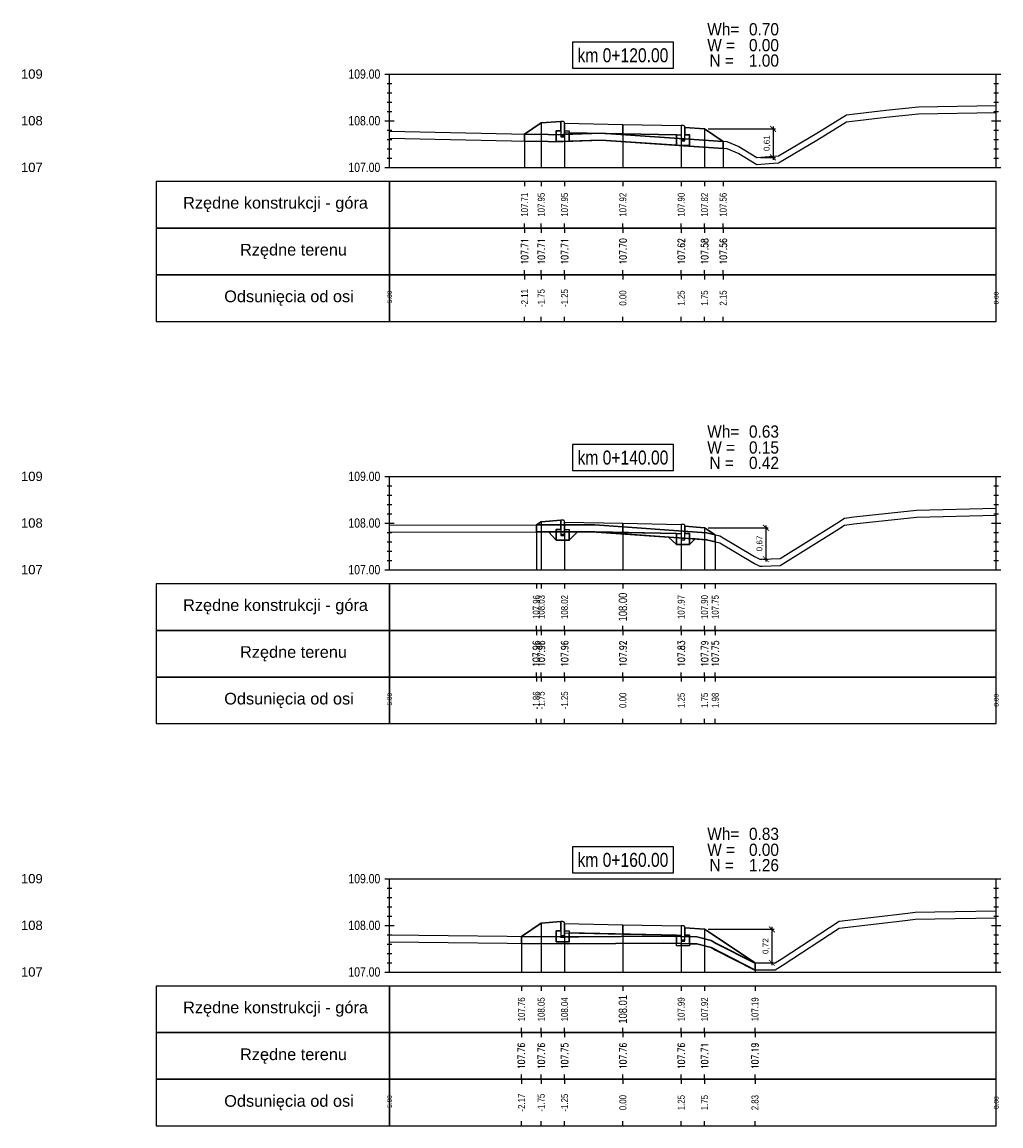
# Model space of a CAD drawing. Extents: x 7537626 to 7538805, y 5722894 to 5725486.
# Tile 17 of 105: x 7538008 to 7538029, y 5725457 to 5725481. Entities that reach past the tile are written whole.
import ezdxf

# ---------------------------------------------------------------- set-up
doc = ezdxf.new("R2010")
doc.units = 0
doc.header["$PDMODE"] = 35
doc.header["$PDSIZE"] = 0.3
for name, color, linetype in [('C-DROGI-PROFILE', 7, 'Continuous'), ('C-DROGI-PROFILE-ETYKIETY', 7, 'Continuous'), ('C-DROGI-PRZEKROJE-ETYKIETY', 7, 'Continuous'), ('C-POPRZECZKA-przekrój', 2, 'Continuous'), ('C-POPRZECZKA-widok', 1, 'Continuous')]:
    doc.layers.add(name, color=color, linetype=linetype)
for name, color, linetype, true_color in [('C-humus', 7, 'Continuous', 0x003df5), ('C-Teren', 7, 'Continuous', 0x008521), ('poprzeczki', 7, 'Continuous', 0x0000d6)]:
    doc.layers.add(name, color=color, linetype=linetype, true_color=true_color)
for name, color, linetype, lineweight, plot in [('D-1.pow. hum.', 7, 'Continuous', 30, False), ('D-2.wykop', 30, 'Continuous', 30, False), ('D-3.nasyp', 4, 'Continuous', 30, False)]:
    doc.layers.add(name, color=color, linetype=linetype, lineweight=lineweight, plot=plot)
doc.layers.add('D-roboty-ziemne-opis', color=2, linetype='Continuous', lineweight=30)
doc.styles.add('2mm08', font='arial.ttf', dxfattribs={"width": 0.8})
doc.styles.add('opis_50', font='arial.ttf', dxfattribs={"height": 0.125})
doc.styles.get("Standard").update_dxf_attribs({"font": 'arial.ttf'})
doc.dimstyles.new('OPIS_50', dxfattribs={"dimscale": 0.5, "dimtxt": 0.125, "dimasz": 0.25, "dimexe": 0.1, "dimexo": 0.15, "dimgap": 0.1, "dimtad": 1, "dimzin": 0, "dimtxsty": 'opis_50', "dimblk": 'ARCHTICK', "dimcen": 0.15, "dimdle": 0.1, "dimaunit": 2, "dimadec": 4, "dimazin": 0, "dimtfac": 1, "dimtmove": 0, "dimatfit": 3, "dimfxl": 1, "dimarcsym": 0})

# ---------------------------------------------------------------- blocks, each defined once
blk = doc.blocks.new('_ArchTick')
at = {"color": 0, "linetype": 'ByBlock', "const_width": 0.15}
blk.add_lwpolyline([(-0.5, -0.5), (0.5, 0.5)], dxfattribs=at)
blk = doc.blocks.new('*D39')
at = {"layer": 'Defpoints', "color": 0, "transparency": 16777216}
for p in [(7538023.014, 5725478.86), (7538024.135, 5725478.25), (7538024.481, 5725478.25)]:
    blk.add_point(p, dxfattribs=at)
at = {"layer": 'poprzeczki', "color": 0, "lineweight": -2, "transparency": 16777216}
for p, q in [((7538023.089, 5725478.86), (7538024.531, 5725478.86)), ((7538024.481, 5725478.91), (7538024.481, 5725478.2)), ((7538024.21, 5725478.25), (7538024.531, 5725478.25))]:
    blk.add_line(p, q, dxfattribs=at)
at = {"layer": 'poprzeczki', "color": 0, "lineweight": -2, "transparency": 16777216, "xscale": 0.125, "yscale": 0.125, "zscale": 0.125}
for p, rotation in [((7538024.481, 5725478.86), 90), ((7538024.481, 5725478.25), 270)]:
    blk.add_blockref('_ArchTick', p, dxfattribs=dict(at, rotation=rotation))
at = {"layer": 'poprzeczki', "color": 0, "transparency": 16777216, "insert": (7538024.355, 5725478.555), "char_height": 0.125, "attachment_point": 5, "rotation": 90, "style": 'opis_50'}
blk.add_mtext('0,61', dxfattribs=at)
blk = doc.blocks.new('*D40')
at = {"layer": 'Defpoints', "color": 0, "transparency": 16777216}
for p in [(7538023.014, 5725470.311), (7538024.197, 5725469.637), (7538024.326, 5725469.637)]:
    blk.add_point(p, dxfattribs=at)
at = {"layer": 'poprzeczki', "color": 0, "lineweight": -2, "transparency": 16777216}
for p, q in [((7538023.089, 5725470.311), (7538024.376, 5725470.311)), ((7538024.326, 5725470.361), (7538024.326, 5725469.587)), ((7538024.272, 5725469.637), (7538024.376, 5725469.637))]:
    blk.add_line(p, q, dxfattribs=at)
at = {"layer": 'poprzeczki', "color": 0, "lineweight": -2, "transparency": 16777216, "xscale": 0.125, "yscale": 0.125, "zscale": 0.125}
for p, rotation in [((7538024.326, 5725470.311), 90), ((7538024.326, 5725469.637), 270)]:
    blk.add_blockref('_ArchTick', p, dxfattribs=dict(at, rotation=rotation))
at = {"layer": 'poprzeczki', "color": 0, "transparency": 16777216, "insert": (7538024.201, 5725469.974), "char_height": 0.125, "attachment_point": 5, "rotation": 90, "style": 'opis_50'}
blk.add_mtext('0,67', dxfattribs=at)
blk = doc.blocks.new('*D41')
at = {"layer": 'Defpoints', "color": 0, "transparency": 16777216}
for p in [(7538023.014, 5725461.702), (7538024.212, 5725460.981), (7538024.456, 5725460.981)]:
    blk.add_point(p, dxfattribs=at)
at = {"layer": 'poprzeczki', "color": 0, "lineweight": -2, "transparency": 16777216}
for p, q in [((7538023.089, 5725461.702), (7538024.506, 5725461.702)), ((7538024.456, 5725461.752), (7538024.456, 5725460.931)), ((7538024.287, 5725460.981), (7538024.506, 5725460.981))]:
    blk.add_line(p, q, dxfattribs=at)
at = {"layer": 'poprzeczki', "color": 0, "lineweight": -2, "transparency": 16777216, "xscale": 0.125, "yscale": 0.125, "zscale": 0.125}
for p, rotation in [((7538024.456, 5725461.702), 90), ((7538024.456, 5725460.981), 270)]:
    blk.add_blockref('_ArchTick', p, dxfattribs=dict(at, rotation=rotation))
at = {"layer": 'poprzeczki', "color": 0, "transparency": 16777216, "insert": (7538024.331, 5725461.341), "char_height": 0.125, "attachment_point": 5, "rotation": 90, "style": 'opis_50'}
blk.add_mtext('0,72', dxfattribs=at)

msp = doc.modelspace()

# ---------------------------------------------------------------- linework, layer by layer
at = {"layer": 'C-DROGI-PROFILE', "color": 7, "linetype": 'Continuous', "lineweight": -3}
for p, q in [((7538019.156, 5725477.736), (7538019.156, 5725477.636)), ((7538019.514, 5725477.736), (7538019.514, 5725477.636)), ((7538020.014, 5725477.736), (7538020.014, 5725477.636)), ((7538021.264, 5725477.736), (7538021.264, 5725477.636)), ((7538022.514, 5725477.736), (7538022.514, 5725477.636)), ((7538023.014, 5725477.736), (7538023.014, 5725477.636)), ((7538023.412, 5725477.736), (7538023.412, 5725477.636)), ((7538019.156, 5725476.736), (7538019.156, 5725476.836)), ((7538019.156, 5725476.736), (7538019.156, 5725476.636)), ((7538019.514, 5725476.736), (7538019.514, 5725476.836)), ((7538019.514, 5725476.736), (7538019.514, 5725476.636)), ((7538020.014, 5725476.736), (7538020.014, 5725476.836)), ((7538020.014, 5725476.736), (7538020.014, 5725476.636)), ((7538021.264, 5725476.736), (7538021.264, 5725476.836)), ((7538021.264, 5725476.736), (7538021.264, 5725476.636)), ((7538022.514, 5725476.736), (7538022.514, 5725476.836)), ((7538022.514, 5725476.736), (7538022.514, 5725476.636)), ((7538023.014, 5725476.736), (7538023.014, 5725476.836)), ((7538023.014, 5725476.736), (7538023.014, 5725476.636)), ((7538023.412, 5725476.736), (7538023.412, 5725476.836)), ((7538023.412, 5725476.736), (7538023.412, 5725476.636)), ((7538019.156, 5725475.736), (7538019.156, 5725475.836)), ((7538019.156, 5725475.736), (7538019.156, 5725475.636)), ((7538019.514, 5725475.736), (7538019.514, 5725475.836)), ((7538019.514, 5725475.736), (7538019.514, 5725475.636)), ((7538020.014, 5725475.736), (7538020.014, 5725475.836)), ((7538020.014, 5725475.736), (7538020.014, 5725475.636)), ((7538021.264, 5725475.736), (7538021.264, 5725475.836)), ((7538021.264, 5725475.736), (7538021.264, 5725475.636)), ((7538022.514, 5725475.736), (7538022.514, 5725475.836)), ((7538022.514, 5725475.736), (7538022.514, 5725475.636)), ((7538023.014, 5725475.736), (7538023.014, 5725475.836)), ((7538023.014, 5725475.736), (7538023.014, 5725475.636)), ((7538023.412, 5725475.736), (7538023.412, 5725475.836)), ((7538023.412, 5725475.736), (7538023.412, 5725475.636)), ((7538019.156, 5725474.736), (7538019.156, 5725474.836)), ((7538019.514, 5725474.736), (7538019.514, 5725474.836)), ((7538020.014, 5725474.736), (7538020.014, 5725474.836)), ((7538021.264, 5725474.736), (7538021.264, 5725474.836)), ((7538022.514, 5725474.736), (7538022.514, 5725474.836)), ((7538023.014, 5725474.736), (7538023.014, 5725474.836)), ((7538023.412, 5725474.736), (7538023.412, 5725474.836)), ((7538019.409, 5725469.111), (7538019.409, 5725469.011)), ((7538019.514, 5725469.111), (7538019.514, 5725469.011)), ((7538020.014, 5725469.111), (7538020.014, 5725469.011)), ((7538021.264, 5725469.111), (7538021.264, 5725469.011)), ((7538022.514, 5725469.111), (7538022.514, 5725469.011)), ((7538023.014, 5725469.111), (7538023.014, 5725469.011)), ((7538023.244, 5725469.111), (7538023.244, 5725469.011)), ((7538019.409, 5725468.111), (7538019.409, 5725468.211)), ((7538019.409, 5725468.111), (7538019.409, 5725468.011)), ((7538019.514, 5725468.111), (7538019.514, 5725468.211)), ((7538019.514, 5725468.111), (7538019.514, 5725468.011)), ((7538020.014, 5725468.111), (7538020.014, 5725468.211)), ((7538020.014, 5725468.111), (7538020.014, 5725468.011)), ((7538021.264, 5725468.111), (7538021.264, 5725468.211)), ((7538021.264, 5725468.111), (7538021.264, 5725468.011)), ((7538022.514, 5725468.111), (7538022.514, 5725468.211)), ((7538022.514, 5725468.111), (7538022.514, 5725468.011)), ((7538023.014, 5725468.111), (7538023.014, 5725468.211)), ((7538023.014, 5725468.111), (7538023.014, 5725468.011)), ((7538023.244, 5725468.111), (7538023.244, 5725468.211)), ((7538023.244, 5725468.111), (7538023.244, 5725468.011)), ((7538019.409, 5725467.111), (7538019.409, 5725467.211)), ((7538019.514, 5725467.111), (7538019.514, 5725467.211)), ((7538020.014, 5725467.111), (7538020.014, 5725467.211)), ((7538021.264, 5725467.111), (7538021.264, 5725467.211)), ((7538022.514, 5725467.111), (7538022.514, 5725467.211)), ((7538023.014, 5725467.111), (7538023.014, 5725467.211)), ((7538023.244, 5725467.111), (7538023.244, 5725467.211)), ((7538019.409, 5725467.111), (7538019.409, 5725467.011)), ((7538019.514, 5725467.111), (7538019.514, 5725467.011)), ((7538020.014, 5725467.111), (7538020.014, 5725467.011)), ((7538021.264, 5725467.111), (7538021.264, 5725467.011)), ((7538022.514, 5725467.111), (7538022.514, 5725467.011)), ((7538023.014, 5725467.111), (7538023.014, 5725467.011)), ((7538023.244, 5725467.111), (7538023.244, 5725467.011)), ((7538019.409, 5725466.111), (7538019.409, 5725466.211)), ((7538019.514, 5725466.111), (7538019.514, 5725466.211)), ((7538020.014, 5725466.111), (7538020.014, 5725466.211)), ((7538021.264, 5725466.111), (7538021.264, 5725466.211)), ((7538022.514, 5725466.111), (7538022.514, 5725466.211)), ((7538023.014, 5725466.111), (7538023.014, 5725466.211)), ((7538023.244, 5725466.111), (7538023.244, 5725466.211)), ((7538019.09, 5725460.486), (7538019.09, 5725460.386)), ((7538019.514, 5725460.486), (7538019.514, 5725460.386)), ((7538020.014, 5725460.486), (7538020.014, 5725460.386)), ((7538021.264, 5725460.486), (7538021.264, 5725460.386)), ((7538022.514, 5725460.486), (7538022.514, 5725460.386)), ((7538023.014, 5725460.486), (7538023.014, 5725460.386)), ((7538024.095, 5725460.486), (7538024.095, 5725460.386)), ((7538019.09, 5725459.486), (7538019.09, 5725459.586)), ((7538019.514, 5725459.486), (7538019.514, 5725459.586)), ((7538020.014, 5725459.486), (7538020.014, 5725459.586)), ((7538021.264, 5725459.486), (7538021.264, 5725459.586)), ((7538022.514, 5725459.486), (7538022.514, 5725459.586)), ((7538023.014, 5725459.486), (7538023.014, 5725459.586)), ((7538024.095, 5725459.486), (7538024.095, 5725459.586)), ((7538019.09, 5725459.486), (7538019.09, 5725459.386)), ((7538019.514, 5725459.486), (7538019.514, 5725459.386)), ((7538020.014, 5725459.486), (7538020.014, 5725459.386)), ((7538021.264, 5725459.486), (7538021.264, 5725459.386)), ((7538022.514, 5725459.486), (7538022.514, 5725459.386)), ((7538023.014, 5725459.486), (7538023.014, 5725459.386)), ((7538024.095, 5725459.486), (7538024.095, 5725459.386)), ((7538019.09, 5725458.486), (7538019.09, 5725458.586)), ((7538019.09, 5725458.486), (7538019.09, 5725458.386)), ((7538019.514, 5725458.486), (7538019.514, 5725458.586)), ((7538019.514, 5725458.486), (7538019.514, 5725458.386)), ((7538020.014, 5725458.486), (7538020.014, 5725458.586)), ((7538020.014, 5725458.486), (7538020.014, 5725458.386)), ((7538021.264, 5725458.486), (7538021.264, 5725458.586)), ((7538021.264, 5725458.486), (7538021.264, 5725458.386)), ((7538022.514, 5725458.486), (7538022.514, 5725458.586)), ((7538022.514, 5725458.486), (7538022.514, 5725458.386)), ((7538023.014, 5725458.486), (7538023.014, 5725458.586)), ((7538023.014, 5725458.486), (7538023.014, 5725458.386)), ((7538024.095, 5725458.486), (7538024.095, 5725458.586)), ((7538024.095, 5725458.486), (7538024.095, 5725458.386)), ((7538019.09, 5725457.486), (7538019.09, 5725457.586)), ((7538019.514, 5725457.486), (7538019.514, 5725457.586)), ((7538020.014, 5725457.486), (7538020.014, 5725457.586)), ((7538021.264, 5725457.486), (7538021.264, 5725457.586)), ((7538022.514, 5725457.486), (7538022.514, 5725457.586)), ((7538023.014, 5725457.486), (7538023.014, 5725457.586)), ((7538024.095, 5725457.486), (7538024.095, 5725457.586))]:
    msp.add_line(p, q, dxfattribs=at)
at = {"layer": 'C-DROGI-PROFILE', "color": 1, "linetype": 'Continuous', "lineweight": -3}
for points in [[(7538016.264, 5725476.736), (7538016.264, 5725477.736), (7538011.264, 5725477.736), (7538011.264, 5725476.736)], [(7538016.264, 5725476.736), (7538029.264, 5725476.736), (7538029.264, 5725477.736), (7538016.264, 5725477.736)], [(7538016.264, 5725475.736), (7538016.264, 5725476.736), (7538011.264, 5725476.736), (7538011.264, 5725475.736)], [(7538016.264, 5725475.736), (7538029.264, 5725475.736), (7538029.264, 5725476.736), (7538016.264, 5725476.736)], [(7538016.264, 5725474.736), (7538016.264, 5725475.736), (7538011.264, 5725475.736), (7538011.264, 5725474.736)], [(7538016.264, 5725474.736), (7538029.264, 5725474.736), (7538029.264, 5725475.736), (7538016.264, 5725475.736)], [(7538016.264, 5725468.111), (7538016.264, 5725469.111), (7538011.264, 5725469.111), (7538011.264, 5725468.111)], [(7538016.264, 5725468.111), (7538029.264, 5725468.111), (7538029.264, 5725469.111), (7538016.264, 5725469.111)], [(7538016.264, 5725467.111), (7538016.264, 5725468.111), (7538011.264, 5725468.111), (7538011.264, 5725467.111)], [(7538016.264, 5725467.111), (7538029.264, 5725467.111), (7538029.264, 5725468.111), (7538016.264, 5725468.111)], [(7538016.264, 5725466.111), (7538016.264, 5725467.111), (7538011.264, 5725467.111), (7538011.264, 5725466.111)], [(7538016.264, 5725466.111), (7538029.264, 5725466.111), (7538029.264, 5725467.111), (7538016.264, 5725467.111)], [(7538016.264, 5725459.486), (7538016.264, 5725460.486), (7538011.264, 5725460.486), (7538011.264, 5725459.486)], [(7538016.264, 5725459.486), (7538029.264, 5725459.486), (7538029.264, 5725460.486), (7538016.264, 5725460.486)], [(7538016.264, 5725458.486), (7538016.264, 5725459.486), (7538011.264, 5725459.486), (7538011.264, 5725458.486)], [(7538016.264, 5725458.486), (7538029.264, 5725458.486), (7538029.264, 5725459.486), (7538016.264, 5725459.486)], [(7538016.264, 5725457.486), (7538016.264, 5725458.486), (7538011.264, 5725458.486), (7538011.264, 5725457.486)], [(7538016.264, 5725457.486), (7538029.264, 5725457.486), (7538029.264, 5725458.486), (7538016.264, 5725458.486)]]:
    msp.add_3dface(points, dxfattribs=at)
at = {"layer": 'C-DROGI-PRZEKROJE-ETYKIETY', "color": 1, "linetype": 'Continuous', "lineweight": -3}
for p, q in [((7538019.514, 5725478.99), (7538019.514, 5725478.036)), ((7538020.014, 5725478.983), (7538020.014, 5725478.036)), ((7538019.156, 5725478.751), (7538019.156, 5725478.036)), ((7538021.264, 5725478.958), (7538021.264, 5725478.036)), ((7538022.514, 5725478.933), (7538022.514, 5725478.036)), ((7538023.014, 5725478.86), (7538023.014, 5725478.036)), ((7538023.412, 5725478.594), (7538023.412, 5725478.036)), ((7538019.409, 5725470.371), (7538019.409, 5725469.411)), ((7538019.514, 5725470.441), (7538019.514, 5725469.411)), ((7538020.014, 5725470.434), (7538020.014, 5725469.411)), ((7538021.264, 5725470.409), (7538021.264, 5725469.411)), ((7538022.514, 5725470.384), (7538022.514, 5725469.411)), ((7538023.014, 5725470.311), (7538023.014, 5725469.411)), ((7538023.244, 5725470.158), (7538023.244, 5725469.411)), ((7538019.514, 5725461.832), (7538019.514, 5725460.786)), ((7538020.014, 5725461.826), (7538020.014, 5725460.786)), ((7538021.264, 5725461.801), (7538021.264, 5725460.786)), ((7538022.514, 5725461.776), (7538022.514, 5725460.786)), ((7538023.014, 5725461.702), (7538023.014, 5725460.786)), ((7538019.09, 5725461.55), (7538019.09, 5725460.786)), ((7538024.095, 5725460.981), (7538024.095, 5725460.786))]:
    msp.add_line(p, q, dxfattribs=at)
at = {"layer": 'C-humus'}
for p, q in [((7538027.596, 5725479.188), (7538029.264, 5725479.217)), ((7538025.42, 5725478.62), (7538026.052, 5725479.013)), ((7538026.052, 5725479.013), (7538026.9, 5725479.111)), ((7538026.9, 5725479.111), (7538027.596, 5725479.188)), ((7538016.264, 5725478.666), (7538019.208, 5725478.6)), ((7538019.208, 5725478.6), (7538019.499, 5725478.597)), ((7538019.499, 5725478.597), (7538019.664, 5725478.593)), ((7538019.664, 5725478.593), (7538019.781, 5725478.585)), ((7538019.781, 5725478.585), (7538020.798, 5725478.618)), ((7538020.798, 5725478.618), (7538023.49, 5725478.439)), ((7538024.596, 5725478.131), (7538025.42, 5725478.62)), ((7538023.49, 5725478.439), (7538023.746, 5725478.331)), ((7538023.746, 5725478.331), (7538024.135, 5725478.1)), ((7538024.135, 5725478.1), (7538024.396, 5725478.122)), ((7538024.396, 5725478.122), (7538024.596, 5725478.131)), ((7538026.212, 5725470.392), (7538027.553, 5725470.541)), ((7538027.553, 5725470.541), (7538029.264, 5725470.579)), ((7538016.264, 5725470.219), (7538020.659, 5725470.221)), ((7538020.659, 5725470.221), (7538023.058, 5725470.053)), ((7538024.633, 5725469.504), (7538025.848, 5725470.261)), ((7538025.848, 5725470.261), (7538026.014, 5725470.369)), ((7538026.014, 5725470.369), (7538026.212, 5725470.392)), ((7538023.058, 5725470.053), (7538023.341, 5725469.984)), ((7538023.341, 5725469.984), (7538024.082, 5725469.545)), ((7538024.082, 5725469.545), (7538024.197, 5725469.487)), ((7538024.197, 5725469.487), (7538024.25, 5725469.487)), ((7538024.25, 5725469.487), (7538024.633, 5725469.504)), ((7538027.949, 5725461.926), (7538029.264, 5725461.949)), ((7538024.673, 5725460.925), (7538025.9, 5725461.729)), ((7538025.9, 5725461.729), (7538027.369, 5725461.899)), ((7538027.369, 5725461.899), (7538027.526, 5725461.916)), ((7538027.526, 5725461.916), (7538027.949, 5725461.926)), ((7538016.264, 5725461.432), (7538020.041, 5725461.389)), ((7538020.041, 5725461.389), (7538022.135, 5725461.406)), ((7538022.135, 5725461.406), (7538022.848, 5725461.388)), ((7538022.848, 5725461.388), (7538023.157, 5725461.313)), ((7538023.157, 5725461.313), (7538023.251, 5725461.258)), ((7538023.251, 5725461.258), (7538024.086, 5725460.831)), ((7538024.086, 5725460.831), (7538024.479, 5725460.831)), ((7538024.479, 5725460.831), (7538024.525, 5725460.833)), ((7538024.525, 5725460.833), (7538024.673, 5725460.925))]:
    msp.add_line(p, q, dxfattribs=at)
at = {"layer": 'C-POPRZECZKA-przekrój', "color": 2, "linetype": 'Continuous', "lineweight": -3}
for p, q in [((7538019.156, 5725478.751), (7538019.514, 5725478.99)), ((7538019.514, 5725478.99), (7538019.934, 5725479.023)), ((7538019.974, 5725479.023), (7538019.934, 5725479.023)), ((7538019.934, 5725479.023), (7538019.934, 5725478.693)), ((7538019.98, 5725479.023), (7538019.974, 5725479.023)), ((7538019.988, 5725479.021), (7538019.98, 5725479.023)), ((7538019.996, 5725479.016), (7538019.988, 5725479.021)), ((7538020.002, 5725479.012), (7538019.996, 5725479.016)), ((7538020.007, 5725479.006), (7538020.002, 5725479.012)), ((7538020.011, 5725478.999), (7538020.007, 5725479.006)), ((7538020.013, 5725478.991), (7538020.011, 5725478.999)), ((7538020.014, 5725478.983), (7538020.013, 5725478.991)), ((7538020.014, 5725478.983), (7538021.264, 5725478.958)), ((7538020.014, 5725478.983), (7538020.015, 5725478.783)), ((7538020.014, 5725478.693), (7538020.014, 5725478.983)), ((7538020.014, 5725478.983), (7538020.014, 5725478.823)), ((7538019.834, 5725478.593), (7538019.834, 5725478.823)), ((7538019.834, 5725478.823), (7538019.934, 5725478.823)), ((7538019.934, 5725478.823), (7538019.934, 5725478.723)), ((7538020.014, 5725478.823), (7538020.114, 5725478.823)), ((7538020.015, 5725478.783), (7538021.264, 5725478.758)), ((7538020.114, 5725478.823), (7538020.114, 5725478.593)), ((7538021.264, 5725478.758), (7538021.264, 5725478.958)), ((7538021.264, 5725478.958), (7538022.514, 5725478.933)), ((7538021.264, 5725478.758), (7538022.513, 5725478.733)), ((7538022.514, 5725478.933), (7538022.513, 5725478.733)), ((7538022.554, 5725478.933), (7538022.514, 5725478.933)), ((7538022.514, 5725478.933), (7538022.514, 5725478.603)), ((7538022.56, 5725478.933), (7538022.554, 5725478.933)), ((7538022.568, 5725478.931), (7538022.56, 5725478.933)), ((7538022.576, 5725478.926), (7538022.568, 5725478.931)), ((7538022.582, 5725478.922), (7538022.576, 5725478.926)), ((7538022.587, 5725478.916), (7538022.582, 5725478.922)), ((7538022.591, 5725478.909), (7538022.587, 5725478.916)), ((7538022.593, 5725478.901), (7538022.591, 5725478.909)), ((7538022.594, 5725478.893), (7538022.593, 5725478.901)), ((7538022.594, 5725478.603), (7538022.594, 5725478.893)), ((7538022.594, 5725478.893), (7538022.594, 5725478.733)), ((7538022.594, 5725478.893), (7538023.014, 5725478.86)), ((7538023.014, 5725478.86), (7538023.412, 5725478.594)), ((7538020.114, 5725478.593), (7538019.834, 5725478.593)), ((7538019.934, 5725478.723), (7538020.014, 5725478.723)), ((7538019.934, 5725478.693), (7538020.014, 5725478.693)), ((7538022.414, 5725478.503), (7538022.414, 5725478.733)), ((7538022.414, 5725478.733), (7538022.514, 5725478.733)), ((7538022.694, 5725478.503), (7538022.414, 5725478.503)), ((7538022.514, 5725478.733), (7538022.514, 5725478.633)), ((7538022.514, 5725478.633), (7538022.594, 5725478.633)), ((7538022.514, 5725478.603), (7538022.594, 5725478.603)), ((7538022.594, 5725478.733), (7538022.694, 5725478.733)), ((7538022.694, 5725478.733), (7538022.694, 5725478.503)), ((7538019.514, 5725470.441), (7538019.934, 5725470.474)), ((7538019.974, 5725470.474), (7538019.934, 5725470.474)), ((7538019.934, 5725470.474), (7538019.934, 5725470.144)), ((7538019.98, 5725470.474), (7538019.974, 5725470.474)), ((7538019.988, 5725470.472), (7538019.98, 5725470.474)), ((7538019.996, 5725470.468), (7538019.988, 5725470.472)), ((7538020.002, 5725470.463), (7538019.996, 5725470.468)), ((7538020.007, 5725470.457), (7538020.002, 5725470.463)), ((7538020.011, 5725470.45), (7538020.007, 5725470.457)), ((7538019.409, 5725470.371), (7538019.514, 5725470.441)), ((7538019.834, 5725470.044), (7538019.834, 5725470.274)), ((7538019.834, 5725470.274), (7538019.934, 5725470.274)), ((7538019.934, 5725470.274), (7538019.934, 5725470.174)), ((7538020.013, 5725470.442), (7538020.011, 5725470.45)), ((7538020.014, 5725470.434), (7538020.013, 5725470.442)), ((7538020.014, 5725470.434), (7538021.264, 5725470.409)), ((7538020.014, 5725470.434), (7538020.015, 5725470.234)), ((7538020.014, 5725470.144), (7538020.014, 5725470.434)), ((7538020.014, 5725470.434), (7538020.014, 5725470.274)), ((7538020.014, 5725470.274), (7538020.114, 5725470.274)), ((7538020.015, 5725470.234), (7538021.264, 5725470.209)), ((7538020.114, 5725470.274), (7538020.114, 5725470.044)), ((7538021.264, 5725470.209), (7538021.264, 5725470.409)), ((7538021.264, 5725470.409), (7538022.514, 5725470.384)), ((7538022.514, 5725470.384), (7538022.513, 5725470.184)), ((7538022.554, 5725470.384), (7538022.514, 5725470.384)), ((7538022.514, 5725470.384), (7538022.514, 5725470.054)), ((7538022.56, 5725470.384), (7538022.554, 5725470.384)), ((7538022.568, 5725470.382), (7538022.56, 5725470.384)), ((7538022.576, 5725470.378), (7538022.568, 5725470.382)), ((7538022.582, 5725470.373), (7538022.576, 5725470.378)), ((7538022.587, 5725470.367), (7538022.582, 5725470.373)), ((7538022.591, 5725470.36), (7538022.587, 5725470.367)), ((7538022.593, 5725470.352), (7538022.591, 5725470.36)), ((7538022.594, 5725470.344), (7538022.593, 5725470.352)), ((7538022.594, 5725470.054), (7538022.594, 5725470.344)), ((7538022.594, 5725470.344), (7538022.594, 5725470.184)), ((7538022.594, 5725470.344), (7538023.014, 5725470.311)), ((7538023.014, 5725470.311), (7538023.244, 5725470.158)), ((7538020.114, 5725470.044), (7538019.834, 5725470.044)), ((7538019.934, 5725470.174), (7538020.014, 5725470.174)), ((7538019.934, 5725470.144), (7538020.014, 5725470.144)), ((7538021.264, 5725470.209), (7538022.513, 5725470.184)), ((7538022.414, 5725469.954), (7538022.414, 5725470.184)), ((7538022.414, 5725470.184), (7538022.514, 5725470.184)), ((7538022.514, 5725470.184), (7538022.514, 5725470.084)), ((7538022.514, 5725470.084), (7538022.594, 5725470.084)), ((7538022.514, 5725470.054), (7538022.594, 5725470.054)), ((7538022.594, 5725470.184), (7538022.694, 5725470.184)), ((7538022.694, 5725470.184), (7538022.694, 5725469.954)), ((7538022.694, 5725469.954), (7538022.414, 5725469.954)), ((7538019.09, 5725461.55), (7538019.514, 5725461.832)), ((7538019.514, 5725461.832), (7538019.934, 5725461.866)), ((7538019.974, 5725461.866), (7538019.934, 5725461.866)), ((7538019.934, 5725461.866), (7538019.934, 5725461.536)), ((7538019.98, 5725461.865), (7538019.974, 5725461.866)), ((7538019.988, 5725461.863), (7538019.98, 5725461.865)), ((7538019.996, 5725461.859), (7538019.988, 5725461.863)), ((7538020.002, 5725461.854), (7538019.996, 5725461.859)), ((7538020.007, 5725461.849), (7538020.002, 5725461.854)), ((7538020.011, 5725461.841), (7538020.007, 5725461.849)), ((7538020.013, 5725461.833), (7538020.011, 5725461.841)), ((7538020.014, 5725461.826), (7538020.013, 5725461.833)), ((7538020.014, 5725461.826), (7538021.264, 5725461.801)), ((7538020.014, 5725461.826), (7538020.015, 5725461.626)), ((7538020.014, 5725461.536), (7538020.014, 5725461.826)), ((7538020.014, 5725461.826), (7538020.014, 5725461.666)), ((7538021.264, 5725461.601), (7538021.264, 5725461.801)), ((7538021.264, 5725461.801), (7538022.514, 5725461.776)), ((7538022.514, 5725461.776), (7538022.513, 5725461.576)), ((7538022.554, 5725461.776), (7538022.514, 5725461.776)), ((7538022.514, 5725461.776), (7538022.514, 5725461.446)), ((7538022.56, 5725461.775), (7538022.554, 5725461.776)), ((7538022.568, 5725461.773), (7538022.56, 5725461.775)), ((7538022.576, 5725461.769), (7538022.568, 5725461.773)), ((7538022.582, 5725461.764), (7538022.576, 5725461.769)), ((7538022.587, 5725461.759), (7538022.582, 5725461.764)), ((7538022.591, 5725461.751), (7538022.587, 5725461.759)), ((7538022.593, 5725461.743), (7538022.591, 5725461.751)), ((7538022.594, 5725461.736), (7538022.593, 5725461.743)), ((7538022.594, 5725461.446), (7538022.594, 5725461.736)), ((7538022.594, 5725461.736), (7538022.594, 5725461.576)), ((7538022.594, 5725461.736), (7538023.014, 5725461.702)), ((7538023.014, 5725461.702), (7538024.095, 5725460.981)), ((7538019.834, 5725461.436), (7538019.834, 5725461.666)), ((7538019.834, 5725461.666), (7538019.934, 5725461.666)), ((7538019.934, 5725461.666), (7538019.934, 5725461.566)), ((7538019.934, 5725461.566), (7538020.014, 5725461.566)), ((7538019.934, 5725461.536), (7538020.014, 5725461.536)), ((7538020.014, 5725461.666), (7538020.114, 5725461.666)), ((7538020.015, 5725461.626), (7538021.264, 5725461.601)), ((7538020.114, 5725461.666), (7538020.114, 5725461.436)), ((7538021.264, 5725461.601), (7538022.513, 5725461.576)), ((7538022.414, 5725461.346), (7538022.414, 5725461.576)), ((7538022.414, 5725461.576), (7538022.514, 5725461.576)), ((7538022.514, 5725461.576), (7538022.514, 5725461.476)), ((7538022.514, 5725461.476), (7538022.594, 5725461.476)), ((7538022.594, 5725461.576), (7538022.694, 5725461.576)), ((7538022.694, 5725461.576), (7538022.694, 5725461.346)), ((7538020.114, 5725461.436), (7538019.834, 5725461.436)), ((7538022.694, 5725461.346), (7538022.414, 5725461.346)), ((7538022.514, 5725461.446), (7538022.594, 5725461.446))]:
    msp.add_line(p, q, dxfattribs=at)
at = {"layer": 'C-POPRZECZKA-widok', "color": 1, "linetype": 'Continuous', "lineweight": -3}
for p, q in [((7538016.164, 5725480.036), (7538029.364, 5725480.036)), ((7538016.264, 5725478.036), (7538016.264, 5725480.036)), ((7538029.264, 5725478.036), (7538029.264, 5725480.036)), ((7538016.214, 5725479.836), (7538016.314, 5725479.836)), ((7538029.214, 5725479.836), (7538029.314, 5725479.836)), ((7538016.214, 5725479.636), (7538016.314, 5725479.636)), ((7538029.214, 5725479.636), (7538029.314, 5725479.636)), ((7538016.214, 5725479.436), (7538016.314, 5725479.436)), ((7538016.214, 5725479.236), (7538016.314, 5725479.236)), ((7538029.214, 5725479.436), (7538029.314, 5725479.436)), ((7538029.214, 5725479.236), (7538029.314, 5725479.236)), ((7538016.164, 5725479.036), (7538016.364, 5725479.036)), ((7538016.214, 5725479.036), (7538016.314, 5725479.036)), ((7538029.164, 5725479.036), (7538029.364, 5725479.036)), ((7538029.214, 5725479.036), (7538029.314, 5725479.036)), ((7538016.214, 5725478.836), (7538016.314, 5725478.836)), ((7538029.214, 5725478.836), (7538029.314, 5725478.836)), ((7538016.214, 5725478.636), (7538016.314, 5725478.636)), ((7538029.214, 5725478.636), (7538029.314, 5725478.636)), ((7538016.214, 5725478.436), (7538016.314, 5725478.436)), ((7538029.214, 5725478.436), (7538029.314, 5725478.436)), ((7538016.164, 5725478.036), (7538029.364, 5725478.036)), ((7538016.214, 5725478.236), (7538016.314, 5725478.236)), ((7538029.214, 5725478.236), (7538029.314, 5725478.236)), ((7538016.164, 5725471.411), (7538029.364, 5725471.411)), ((7538016.264, 5725469.411), (7538016.264, 5725471.411)), ((7538029.264, 5725469.411), (7538029.264, 5725471.411)), ((7538016.214, 5725471.211), (7538016.314, 5725471.211)), ((7538029.214, 5725471.211), (7538029.314, 5725471.211)), ((7538016.214, 5725471.011), (7538016.314, 5725471.011)), ((7538029.214, 5725471.011), (7538029.314, 5725471.011)), ((7538016.214, 5725470.811), (7538016.314, 5725470.811)), ((7538029.214, 5725470.811), (7538029.314, 5725470.811)), ((7538016.214, 5725470.611), (7538016.314, 5725470.611)), ((7538029.214, 5725470.611), (7538029.314, 5725470.611)), ((7538016.164, 5725470.411), (7538016.364, 5725470.411)), ((7538016.214, 5725470.411), (7538016.314, 5725470.411)), ((7538029.164, 5725470.411), (7538029.364, 5725470.411)), ((7538029.214, 5725470.411), (7538029.314, 5725470.411)), ((7538016.214, 5725470.211), (7538016.314, 5725470.211)), ((7538016.214, 5725470.011), (7538016.314, 5725470.011)), ((7538029.214, 5725470.211), (7538029.314, 5725470.211)), ((7538029.214, 5725470.011), (7538029.314, 5725470.011)), ((7538016.214, 5725469.811), (7538016.314, 5725469.811)), ((7538029.214, 5725469.811), (7538029.314, 5725469.811)), ((7538016.214, 5725469.611), (7538016.314, 5725469.611)), ((7538029.214, 5725469.611), (7538029.314, 5725469.611)), ((7538016.164, 5725469.411), (7538029.364, 5725469.411)), ((7538016.164, 5725462.786), (7538029.364, 5725462.786)), ((7538016.264, 5725460.786), (7538016.264, 5725462.786)), ((7538029.264, 5725460.786), (7538029.264, 5725462.786)), ((7538016.214, 5725462.586), (7538016.314, 5725462.586)), ((7538029.214, 5725462.586), (7538029.314, 5725462.586)), ((7538016.214, 5725462.386), (7538016.314, 5725462.386)), ((7538016.214, 5725462.186), (7538016.314, 5725462.186)), ((7538029.214, 5725462.386), (7538029.314, 5725462.386)), ((7538029.214, 5725462.186), (7538029.314, 5725462.186)), ((7538016.214, 5725461.986), (7538016.314, 5725461.986)), ((7538029.214, 5725461.986), (7538029.314, 5725461.986)), ((7538016.164, 5725461.786), (7538016.364, 5725461.786)), ((7538016.214, 5725461.786), (7538016.314, 5725461.786)), ((7538029.164, 5725461.786), (7538029.364, 5725461.786)), ((7538029.214, 5725461.786), (7538029.314, 5725461.786)), ((7538016.214, 5725461.586), (7538016.314, 5725461.586)), ((7538029.214, 5725461.586), (7538029.314, 5725461.586)), ((7538016.214, 5725461.386), (7538016.314, 5725461.386)), ((7538029.214, 5725461.386), (7538029.314, 5725461.386)), ((7538016.214, 5725461.186), (7538016.314, 5725461.186)), ((7538016.214, 5725460.986), (7538016.314, 5725460.986)), ((7538029.214, 5725461.186), (7538029.314, 5725461.186)), ((7538029.214, 5725460.986), (7538029.314, 5725460.986)), ((7538016.164, 5725460.786), (7538029.364, 5725460.786))]:
    msp.add_line(p, q, dxfattribs=at)
at = {"layer": 'C-POPRZECZKA-widok', "color": 3, "linetype": 'Continuous', "lineweight": -3}
for points in [[(7538020.184, 5725480.161), (7538022.344, 5725480.161), (7538022.344, 5725480.718), (7538020.184, 5725480.718)], [(7538020.184, 5725471.536), (7538022.344, 5725471.536), (7538022.344, 5725472.093), (7538020.184, 5725472.093)], [(7538020.184, 5725462.911), (7538022.344, 5725462.911), (7538022.344, 5725463.468), (7538020.184, 5725463.468)]]:
    msp.add_3dface(points, dxfattribs=at)
at = {"layer": 'C-Teren'}
for p, q in [((7538026.052, 5725479.163), (7538026.9, 5725479.261)), ((7538026.9, 5725479.261), (7538027.596, 5725479.338)), ((7538027.596, 5725479.338), (7538029.264, 5725479.367)), ((7538025.42, 5725478.77), (7538026.052, 5725479.163)), ((7538016.264, 5725478.816), (7538019.208, 5725478.75)), ((7538019.208, 5725478.75), (7538019.499, 5725478.747)), ((7538019.499, 5725478.747), (7538019.664, 5725478.743)), ((7538019.664, 5725478.743), (7538019.781, 5725478.735)), ((7538019.781, 5725478.735), (7538020.798, 5725478.768)), ((7538020.798, 5725478.768), (7538023.49, 5725478.589)), ((7538024.596, 5725478.281), (7538025.42, 5725478.77)), ((7538023.49, 5725478.589), (7538023.746, 5725478.481)), ((7538023.746, 5725478.481), (7538024.135, 5725478.25)), ((7538024.135, 5725478.25), (7538024.396, 5725478.272)), ((7538024.396, 5725478.272), (7538024.596, 5725478.281)), ((7538026.212, 5725470.542), (7538027.553, 5725470.691)), ((7538027.553, 5725470.691), (7538029.264, 5725470.729)), ((7538025.848, 5725470.411), (7538026.014, 5725470.519)), ((7538026.014, 5725470.519), (7538026.212, 5725470.542)), ((7538016.264, 5725470.369), (7538020.659, 5725470.371)), ((7538020.659, 5725470.371), (7538023.058, 5725470.203)), ((7538024.633, 5725469.654), (7538025.848, 5725470.411)), ((7538023.058, 5725470.203), (7538023.341, 5725470.134)), ((7538023.341, 5725470.134), (7538024.082, 5725469.695)), ((7538024.082, 5725469.695), (7538024.197, 5725469.637)), ((7538024.197, 5725469.637), (7538024.25, 5725469.637)), ((7538024.25, 5725469.637), (7538024.633, 5725469.654)), ((7538025.9, 5725461.879), (7538027.369, 5725462.049)), ((7538027.369, 5725462.049), (7538027.526, 5725462.066)), ((7538027.526, 5725462.066), (7538027.949, 5725462.076)), ((7538027.949, 5725462.076), (7538029.264, 5725462.099)), ((7538024.673, 5725461.075), (7538025.9, 5725461.879)), ((7538016.264, 5725461.582), (7538020.041, 5725461.539)), ((7538020.041, 5725461.539), (7538022.135, 5725461.556)), ((7538022.135, 5725461.556), (7538022.848, 5725461.538)), ((7538022.848, 5725461.538), (7538023.157, 5725461.463)), ((7538023.157, 5725461.463), (7538023.251, 5725461.408)), ((7538023.251, 5725461.408), (7538024.086, 5725460.981)), ((7538024.525, 5725460.983), (7538024.673, 5725461.075)), ((7538024.086, 5725460.981), (7538024.479, 5725460.981)), ((7538024.479, 5725460.981), (7538024.525, 5725460.983))]:
    msp.add_line(p, q, dxfattribs=at)
at = {"layer": 'D-1.pow. hum.'}
for points in [[(7538019.156, 5725478.751), (7538019.156, 5725478.601), (7538019.664, 5725478.593), (7538019.781, 5725478.585), (7538020.798, 5725478.618), (7538023.412, 5725478.444), (7538023.412, 5725478.594), (7538020.798, 5725478.768), (7538019.781, 5725478.735), (7538019.664, 5725478.743), (7538019.156, 5725478.751)], [(7538019.409, 5725470.371), (7538019.409, 5725470.221), (7538020.659, 5725470.221), (7538023.058, 5725470.053), (7538023.244, 5725470.008), (7538023.244, 5725470.158), (7538023.058, 5725470.203), (7538020.659, 5725470.371), (7538019.409, 5725470.371)], [(7538019.09, 5725461.55), (7538019.09, 5725461.4), (7538020.073, 5725461.389), (7538022.135, 5725461.406), (7538022.848, 5725461.388), (7538023.157, 5725461.313), (7538023.256, 5725461.255), (7538024.086, 5725460.831), (7538024.095, 5725460.831), (7538024.096, 5725460.981), (7538024.086, 5725460.981), (7538023.251, 5725461.408), (7538023.157, 5725461.463), (7538022.848, 5725461.538), (7538022.135, 5725461.556), (7538020.314, 5725461.541), (7538019.918, 5725461.54), (7538019.09, 5725461.55)]]:
    msp.add_lwpolyline(points, dxfattribs=at)
at = {"layer": 'D-2.wykop'}
for points in [[(7538019.671, 5725470.221), (7538019.834, 5725470.044), (7538020.114, 5725470.044), (7538020.292, 5725470.221), (7538019.67, 5725470.221)], [(7538022.243, 5725470.11), (7538022.414, 5725469.954), (7538022.694, 5725469.954), (7538022.813, 5725470.07), (7538022.243, 5725470.11)]]:
    msp.add_lwpolyline(points, dxfattribs=at)
at = {"layer": 'D-3.nasyp'}
for points in [[(7538019.834, 5725478.593), (7538019.834, 5725478.823), (7538019.934, 5725478.823), (7538019.934, 5725479.023), (7538019.514, 5725478.99), (7538019.156, 5725478.751), (7538019.156, 5725478.601), (7538019.664, 5725478.593), (7538019.781, 5725478.585), (7538019.983, 5725478.591), (7538019.986, 5725478.593), (7538019.834, 5725478.593)], [(7538020.114, 5725478.781), (7538020.114, 5725478.596), (7538020.798, 5725478.618), (7538022.414, 5725478.511), (7538022.414, 5725478.733), (7538020.114, 5725478.781)], [(7538022.594, 5725478.893), (7538022.594, 5725478.733), (7538022.694, 5725478.733), (7538022.694, 5725478.503), (7538022.561, 5725478.503), (7538022.567, 5725478.501), (7538023.412, 5725478.444), (7538023.412, 5725478.594), (7538023.014, 5725478.86), (7538022.594, 5725478.893)], [(7538019.834, 5725470.044), (7538019.834, 5725470.274), (7538019.934, 5725470.274), (7538019.934, 5725470.474), (7538019.514, 5725470.441), (7538019.409, 5725470.371), (7538019.409, 5725470.221), (7538019.671, 5725470.221), (7538019.834, 5725470.044)], [(7538020.114, 5725470.232), (7538020.114, 5725470.044), (7538020.292, 5725470.221), (7538020.639, 5725470.221), (7538020.639, 5725470.222), (7538020.114, 5725470.232)], [(7538022.414, 5725469.954), (7538022.414, 5725470.184), (7538020.694, 5725470.221), (7538020.696, 5725470.219), (7538022.243, 5725470.11), (7538022.414, 5725469.954)], [(7538022.594, 5725470.344), (7538022.594, 5725470.184), (7538022.694, 5725470.184), (7538022.694, 5725469.954), (7538022.813, 5725470.07), (7538023.058, 5725470.053), (7538023.244, 5725470.008), (7538023.244, 5725470.158), (7538023.014, 5725470.311), (7538022.594, 5725470.344)], [(7538019.834, 5725461.436), (7538019.834, 5725461.666), (7538019.934, 5725461.666), (7538019.934, 5725461.866), (7538019.514, 5725461.832), (7538019.09, 5725461.55), (7538019.089, 5725461.4), (7538020.1, 5725461.389), (7538022.135, 5725461.406), (7538022.414, 5725461.399), (7538022.414, 5725461.576), (7538020.114, 5725461.624), (7538020.114, 5725461.436), (7538019.834, 5725461.436)], [(7538022.594, 5725461.736), (7538022.594, 5725461.576), (7538022.694, 5725461.576), (7538022.694, 5725461.392), (7538022.848, 5725461.388), (7538023.157, 5725461.313), (7538024.095, 5725460.826), (7538024.096, 5725460.981), (7538023.014, 5725461.702), (7538022.594, 5725461.736)]]:
    msp.add_lwpolyline(points, dxfattribs=at)

# ---------------------------------------------------------------- texts
at = {"layer": 'C-DROGI-PROFILE', "color": 2}
for s, p in [('Rzędne konstrukcji - góra', (7538011.839, 5725477.153)), ('Rzędne terenu', (7538013.059, 5725476.147)), ('Odsunięcia od osi', (7538012.72, 5725475.147)), ('Rzędne konstrukcji - góra', (7538011.839, 5725468.528)), ('Rzędne terenu', (7538013.059, 5725467.522)), ('Odsunięcia od osi', (7538012.72, 5725466.522)), ('Rzędne konstrukcji - góra', (7538011.839, 5725459.903)), ('Rzędne terenu', (7538013.059, 5725458.897)), ('Odsunięcia od osi', (7538012.72, 5725457.897))]:
    msp.add_text(s, height=0.25, dxfattribs=at).set_placement(p)
at = {"layer": 'C-DROGI-PROFILE-ETYKIETY', "color": 1, "linetype": 'Continuous', "lineweight": -3, "attachment_point": 5, "rotation": 90, "style": '2mm08'}
for s, insert, char_height in [('107.71', (7538019.156, 5725477.236), 0.15), ('107.95', (7538019.514, 5725477.236), 0.15), ('107.95', (7538020.014, 5725477.236), 0.15), ('107.92', (7538021.264, 5725477.236), 0.15), ('107.90', (7538022.514, 5725477.236), 0.15), ('107.82', (7538023.014, 5725477.236), 0.15), ('107.56', (7538023.412, 5725477.236), 0.15), ('{\\Fsimplex.shx|c238;107.71}', (7538019.156, 5725476.236), 0.15), ('{\\Fsimplex.shx|c238;107.71}', (7538019.514, 5725476.236), 0.15), ('{\\Fsimplex.shx|c238;107.71}', (7538020.014, 5725476.236), 0.15), ('{\\Fsimplex.shx|c238;107.70}', (7538021.264, 5725476.236), 0.15), ('{\\Fsimplex.shx|c238;107.62}', (7538022.514, 5725476.236), 0.15), ('{\\Fsimplex.shx|c238;107.58}', (7538023.014, 5725476.236), 0.15), ('{\\Fsimplex.shx|c238;107.56}', (7538023.412, 5725476.236), 0.15), ('-2.11', (7538019.156, 5725475.236), 0.15), ('-1.75', (7538019.514, 5725475.236), 0.15), ('-1.25', (7538020.014, 5725475.236), 0.15), ('0.00', (7538021.264, 5725475.236), 0.15), ('1.25', (7538022.514, 5725475.236), 0.15), ('1.75', (7538023.014, 5725475.236), 0.15), ('2.15', (7538023.412, 5725475.236), 0.15), ('107.96', (7538019.409, 5725468.611), 0.15), ('108.03', (7538019.514, 5725468.611), 0.15), ('108.02', (7538020.014, 5725468.611), 0.15), ('108.00', (7538021.264, 5725468.611), 0.18), ('107.97', (7538022.514, 5725468.611), 0.15), ('107.90', (7538023.014, 5725468.611), 0.15), ('107.75', (7538023.244, 5725468.611), 0.15), ('{\\Fsimplex.shx|c238;107.96}', (7538019.409, 5725467.611), 0.15), ('{\\Fsimplex.shx|c238;107.96}', (7538019.514, 5725467.611), 0.15), ('{\\Fsimplex.shx|c238;107.96}', (7538020.014, 5725467.611), 0.15), ('{\\Fsimplex.shx|c238;107.92}', (7538021.264, 5725467.611), 0.15), ('{\\Fsimplex.shx|c238;107.83}', (7538022.514, 5725467.611), 0.15), ('{\\Fsimplex.shx|c238;107.79}', (7538023.014, 5725467.611), 0.15), ('{\\Fsimplex.shx|c238;107.75}', (7538023.244, 5725467.611), 0.15), ('-1.86', (7538019.409, 5725466.611), 0.15), ('-1.75', (7538019.514, 5725466.611), 0.15), ('-1.25', (7538020.014, 5725466.611), 0.15), ('0.00', (7538021.264, 5725466.611), 0.15), ('1.25', (7538022.514, 5725466.611), 0.15), ('1.75', (7538023.014, 5725466.611), 0.15), ('1.98', (7538023.244, 5725466.611), 0.15), ('107.76', (7538019.09, 5725459.986), 0.15), ('108.05', (7538019.514, 5725459.986), 0.15), ('108.04', (7538020.014, 5725459.986), 0.15), ('108.01', (7538021.264, 5725459.986), 0.18), ('107.99', (7538022.514, 5725459.986), 0.15), ('107.92', (7538023.014, 5725459.986), 0.15), ('107.19', (7538024.095, 5725459.986), 0.15), ('{\\Fsimplex.shx|c238;107.76}', (7538019.09, 5725458.986), 0.15), ('{\\Fsimplex.shx|c238;107.76}', (7538019.514, 5725458.986), 0.15), ('{\\Fsimplex.shx|c238;107.75}', (7538020.014, 5725458.986), 0.15), ('{\\Fsimplex.shx|c238;107.76}', (7538021.264, 5725458.986), 0.15), ('{\\Fsimplex.shx|c238;107.76}', (7538022.514, 5725458.986), 0.15), ('{\\Fsimplex.shx|c238;107.71}', (7538023.014, 5725458.986), 0.15), ('{\\Fsimplex.shx|c238;107.19}', (7538024.095, 5725458.986), 0.15), ('-2.17', (7538019.09, 5725457.986), 0.15), ('-1.75', (7538019.514, 5725457.986), 0.15), ('-1.25', (7538020.014, 5725457.986), 0.15), ('0.00', (7538021.264, 5725457.986), 0.15), ('1.25', (7538022.514, 5725457.986), 0.15), ('1.75', (7538023.014, 5725457.986), 0.15), ('2.83', (7538024.095, 5725457.986), 0.15)]:
    msp.add_mtext(s, dxfattribs=dict(at, insert=insert, char_height=char_height))
at = {"layer": 'C-DROGI-PROFILE-ETYKIETY', "color": 7, "linetype": 'Continuous', "lineweight": -3, "char_height": 0.1, "attachment_point": 5, "rotation": 90, "style": '2mm08'}
for s, insert in [('-5.00', (7538016.264, 5725475.236)), ('8.00', (7538029.264, 5725475.236)), ('-5.00', (7538016.264, 5725466.611)), ('8.00', (7538029.264, 5725466.611)), ('-5.00', (7538016.264, 5725457.986)), ('8.00', (7538029.264, 5725457.986))]:
    msp.add_mtext(s, dxfattribs=dict(at, insert=insert))
at = {"layer": 'C-POPRZECZKA-widok', "color": 3, "linetype": 'Continuous', "lineweight": -3, "char_height": 0.3, "attachment_point": 8, "style": '2mm08'}
for s, insert in [('km 0+120.00', (7538021.264, 5725480.286)), ('km 0+140.00', (7538021.264, 5725471.661)), ('km 0+160.00', (7538021.264, 5725463.036))]:
    msp.add_mtext(s, dxfattribs=dict(at, insert=insert))
at = {"layer": 'C-POPRZECZKA-widok', "color": 1, "linetype": 'Continuous', "lineweight": -3, "char_height": 0.2, "attachment_point": 4}
for s, insert in [('109', (7538008.364, 5725480.036)), ('108', (7538008.364, 5725479.036)), ('107', (7538008.364, 5725478.036)), ('109', (7538008.364, 5725471.411)), ('108', (7538008.364, 5725470.411)), ('107', (7538008.364, 5725469.411)), ('109', (7538008.364, 5725462.786)), ('108', (7538008.364, 5725461.786)), ('107', (7538008.364, 5725460.786))]:
    msp.add_mtext(s, dxfattribs=dict(at, insert=insert))
at = {"layer": 'C-POPRZECZKA-widok', "color": 1, "linetype": 'Continuous', "lineweight": -3, "char_height": 0.2, "attachment_point": 6, "style": '2mm08'}
for s, insert in [('109.00', (7538016.064, 5725480.036)), ('108.00', (7538016.064, 5725479.036)), ('107.00', (7538016.064, 5725478.036)), ('109.00', (7538016.064, 5725471.411)), ('108.00', (7538016.064, 5725470.411)), ('107.00', (7538016.064, 5725469.411)), ('109.00', (7538016.064, 5725462.786)), ('108.00', (7538016.064, 5725461.786)), ('107.00', (7538016.064, 5725460.786))]:
    msp.add_mtext(s, dxfattribs=dict(at, insert=insert))
at = {"layer": 'D-roboty-ziemne-opis', "lineweight": 25, "width": 0.9}
for s, p in [('Wh=', (7538023.071, 5725480.867)), ('0.70', (7538023.965, 5725480.867)), ('W =', (7538023.071, 5725480.526)), ('0.00', (7538023.965, 5725480.526)), ('N =', (7538023.119, 5725480.196)), ('1.00', (7538023.965, 5725480.196)), ('Wh=', (7538023.071, 5725472.242)), ('0.63', (7538023.965, 5725472.242)), ('W =', (7538023.071, 5725471.901)), ('0.15', (7538023.965, 5725471.901)), ('N =', (7538023.119, 5725471.571)), ('0.42', (7538023.965, 5725471.571)), ('Wh=', (7538023.071, 5725463.617)), ('0.83', (7538023.965, 5725463.617)), ('W =', (7538023.071, 5725463.276)), ('0.00', (7538023.965, 5725463.276)), ('N =', (7538023.119, 5725462.946)), ('1.26', (7538023.965, 5725462.946))]:
    msp.add_text(s, height=0.2625, dxfattribs=at).set_placement(p)

# ---------------------------------------------------------------- dimensions: what is measured, and where the dimension line sits
at = {"layer": 'poprzeczki'}
for base, p1, p2, picture, middle in [((7538024.481, 5725478.25), (7538023.014, 5725478.86), (7538024.135, 5725478.25), '*D39', (7538024.355, 5725478.555)), ((7538024.326, 5725469.637), (7538023.014, 5725470.311), (7538024.197, 5725469.637), '*D40', (7538024.201, 5725469.974)), ((7538024.456, 5725460.981), (7538023.014, 5725461.702), (7538024.212, 5725460.981), '*D41', (7538024.331, 5725461.341))]:
    dim = msp.add_linear_dim(base=base, p1=p1, p2=p2, angle=90, dimstyle='OPIS_50', dxfattribs=at)
    dim.commit()
    dim.dimension.update_dxf_attribs({"geometry": picture, "text_midpoint": middle})

doc.saveas('drawing.dxf')
